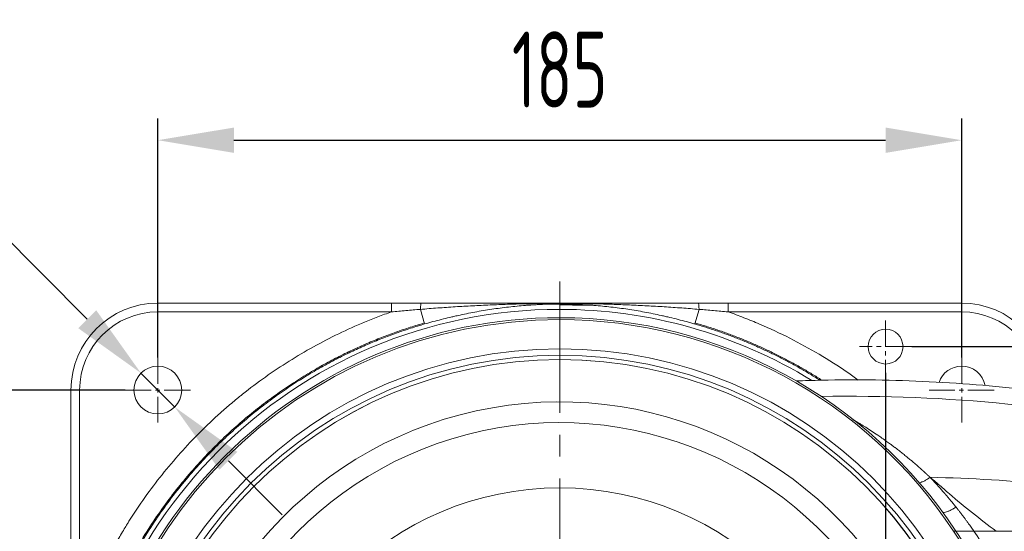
# Model space of a CAD drawing. Header units: millimetres. Extents: x 809 to 6054, y -5716 to -1261.
# Tile 49 of 94: x 4222 to 4448, y -5034 to -4916. Entities that reach past the tile are written whole.
import ezdxf

# ---------------------------------------------------------------- set-up
doc = ezdxf.new("R2010")
doc.units = ezdxf.units.MM
doc.header["$LTSCALE"] = 0.3175
doc.linetypes.add('CENTER2', pattern=[28.574999, 19.049999, -3.175, 3.175, -3.175])
for name, color, linetype, lineweight in [('1轮廓实线层', 7, 'Continuous', 18), ('3中心线层', 1, 'CENTER2', 13), ('7标注层', 4, 'Continuous', 13)]:
    doc.layers.add(name, color=color, linetype=linetype, lineweight=lineweight)
doc.styles.add('PC_TEXTSTYLE', font='ISOCP.SHX', dxfattribs={"width": 0.707, "bigfont": 'GBCBIG.SHX'})
doc.dimstyles.new('GB_DIAMETER', dxfattribs={"dimtxt": 3.5, "dimasz": 3.5, "dimexe": 1, "dimexo": 0, "dimgap": 1.5, "dimtad": 1, "dimjust": 4, "dimdsep": 46, "dimtxsty": 'PC_TEXTSTYLE', "dimcen": 0, "dimclrd": 256, "dimclrt": 3, "dimadec": 0, "dimazin": 2, "dimtp": 0.1, "dimtm": 0.1, "dimtfac": 0.71, "dimtdec": 3, "dimtmove": 0, "dimatfit": 2, "dimfxl": 1, "dimtfill": 1, "dimarcsym": 0})
doc.dimstyles.new('GB_LINEAR', dxfattribs={"dimtxt": 3.5, "dimasz": 3.5, "dimexe": 1, "dimexo": 0, "dimgap": 1.5, "dimtad": 1, "dimdsep": 46, "dimtxsty": 'PC_TEXTSTYLE', "dimcen": 0, "dimclrd": 256, "dimclrt": 3, "dimadec": 0, "dimazin": 2, "dimtp": 0.1, "dimtm": 0.1, "dimtfac": 0.71, "dimtdec": 3, "dimtmove": 0, "dimatfit": 3, "dimfxl": 1, "dimtfill": 1, "dimarcsym": 0})

# ---------------------------------------------------------------- blocks, each defined once
blk = doc.blocks.new('*D34')
at = {"layer": '7标注层', "color": 0, "lineweight": -2, "transparency": 16777216}
for p, q in [((4246.04, -5001.48), (4191.04, -5001.48)), ((4246.04, -5186.48), (4191.04, -5186.48))]:
    blk.add_line(p, q, dxfattribs=at)
at = {"layer": '7标注层', "lineweight": -2, "transparency": 16777216}
blk.add_line((4196.04, -5168.98), (4196.04, -5018.98), dxfattribs=at)
at = {"layer": '7标注层', "transparency": 16777216}
for points in [[(4198.96, -5018.98), (4193.12, -5018.98), (4196.04, -5001.48)], [(4193.12, -5168.98), (4198.96, -5168.98), (4196.04, -5186.48)]]:
    blk.add_solid(points, dxfattribs=at)
at = {"layer": 'Defpoints', "color": 0, "transparency": 16777216}
for p in [(4196.04, -5001.48), (4246.04, -5001.48), (4246.04, -5186.48)]:
    blk.add_point(p, dxfattribs=at)
at = {"layer": '7标注层', "color": 3, "transparency": 16777216, "insert": (4179.79, -5093.98), "char_height": 17.5, "attachment_point": 5, "rotation": 90, "style": 'PC_TEXTSTYLE', "bg_fill": 3, "box_fill_scale": 1.1, "bg_fill_color": 257, "bg_fill_transparency": 0}
blk.add_mtext('185', dxfattribs=at)
blk = doc.blocks.new('*D36')
at = {"layer": '7标注层', "color": 0, "lineweight": -2, "transparency": 16777216}
for p, q in [((4427.04, -4991.48), (4566.04, -4991.48)), ((4516.04, -5093.98), (4566.04, -5093.98))]:
    blk.add_line(p, q, dxfattribs=at)
at = {"layer": '7标注层', "lineweight": -2, "transparency": 16777216}
blk.add_line((4561.04, -5076.48), (4561.04, -5008.98), dxfattribs=at)
at = {"layer": '7标注层', "transparency": 16777216}
for points in [[(4563.96, -5008.98), (4558.12, -5008.98), (4561.04, -4991.48)], [(4558.12, -5076.48), (4563.96, -5076.48), (4561.04, -5093.98)]]:
    blk.add_solid(points, dxfattribs=at)
at = {"layer": 'Defpoints', "color": 0, "transparency": 16777216}
for p in [(4427.04, -4991.48), (4561.04, -4991.48), (4516.04, -5093.98)]:
    blk.add_point(p, dxfattribs=at)
at = {"layer": '7标注层', "color": 3, "transparency": 16777216, "insert": (4544.79, -5042.73), "char_height": 17.5, "attachment_point": 5, "rotation": 90, "style": 'PC_TEXTSTYLE', "bg_fill": 3, "box_fill_scale": 1.1, "bg_fill_color": 257, "bg_fill_transparency": 0}
blk.add_mtext('102.5', dxfattribs=at)
blk = doc.blocks.new('*D38')
at = {"layer": '7标注层', "color": 0, "lineweight": -2, "transparency": 16777216}
for p, q in [((4421.04, -4997.48), (4421.04, -5257.48)), ((4346.04, -5211.48), (4346.04, -5257.48))]:
    blk.add_line(p, q, dxfattribs=at)
at = {"layer": '7标注层', "lineweight": -2, "transparency": 16777216}
blk.add_line((4363.54, -5252.48), (4403.54, -5252.48), dxfattribs=at)
at = {"layer": '7标注层', "transparency": 16777216}
for points in [[(4363.54, -5249.57), (4363.54, -5255.4), (4346.04, -5252.48)], [(4403.54, -5255.4), (4403.54, -5249.57), (4421.04, -5252.48)]]:
    blk.add_solid(points, dxfattribs=at)
at = {"layer": 'Defpoints', "color": 0, "transparency": 16777216}
for p in [(4421.04, -4997.48), (4346.04, -5211.48), (4421.04, -5252.48)]:
    blk.add_point(p, dxfattribs=at)
at = {"layer": '7标注层', "color": 3, "transparency": 16777216, "insert": (4383.54, -5236.23), "char_height": 17.5, "attachment_point": 5, "style": 'PC_TEXTSTYLE', "bg_fill": 3, "box_fill_scale": 1.1, "bg_fill_color": 257, "bg_fill_transparency": 0}
blk.add_mtext('75', dxfattribs=at)
blk = doc.blocks.new('*D39')
at = {"layer": '7标注层', "color": 0, "lineweight": -2, "transparency": 16777216}
for p, q in [((4253.54, -4993.98), (4253.54, -4938.98)), ((4438.54, -4993.98), (4438.54, -4938.98))]:
    blk.add_line(p, q, dxfattribs=at)
at = {"layer": '7标注层', "lineweight": -2, "transparency": 16777216}
blk.add_line((4271.04, -4943.98), (4421.04, -4943.98), dxfattribs=at)
at = {"layer": '7标注层', "transparency": 16777216}
for points in [[(4271.04, -4941.07), (4271.04, -4946.9), (4253.54, -4943.98)], [(4421.04, -4946.9), (4421.04, -4941.07), (4438.54, -4943.98)]]:
    blk.add_solid(points, dxfattribs=at)
at = {"layer": 'Defpoints', "color": 0, "transparency": 16777216}
for p in [(4438.54, -4943.98), (4253.54, -4993.98), (4438.54, -4993.98)]:
    blk.add_point(p, dxfattribs=at)
at = {"layer": '7标注层', "color": 3, "transparency": 16777216, "insert": (4346.04, -4927.73), "char_height": 17.5, "attachment_point": 5, "style": 'PC_TEXTSTYLE', "bg_fill": 3, "box_fill_scale": 1.1, "bg_fill_color": 257, "bg_fill_transparency": 0}
blk.add_mtext('185', dxfattribs=at)
blk = doc.blocks.new('*D40')
at = {"layer": '7标注层', "lineweight": -2, "transparency": 16777216}
for p, q in [((4135.24, -4956.8), (4209, -4956.8)), ((4209, -4956.8), (4237.3, -4985.19)), ((4257.42, -5005.38), (4249.66, -4997.59)), ((4269.78, -5017.77), (4282.13, -5030.17))]:
    blk.add_line(p, q, dxfattribs=at)
at = {"layer": '7标注层', "transparency": 16777216}
for points in [[(4235.24, -4987.25), (4239.37, -4983.13), (4249.66, -4997.59)], [(4271.84, -5015.71), (4267.71, -5019.83), (4257.42, -5005.38)]]:
    blk.add_solid(points, dxfattribs=at)
at = {"layer": 'Defpoints', "color": 0, "transparency": 16777216}
for p in [(4249.66, -4997.59), (4257.42, -5005.38)]:
    blk.add_point(p, dxfattribs=at)
at = {"layer": '7标注层', "color": 3, "transparency": 16777216, "insert": (4168.37, -4939.53), "char_height": 17.5, "attachment_point": 5, "style": 'PC_TEXTSTYLE', "bg_fill": 3, "box_fill_scale": 1.1, "bg_fill_color": 257, "bg_fill_transparency": 0}
blk.add_mtext('4-%%c11(通孔)', dxfattribs=at)

msp = doc.modelspace()

# ---------------------------------------------------------------- linework, layer by layer
at = {"layer": '1轮廓实线层'}
for p, q in [((4253.53912, -4981.48231), (4307.2981, -4981.48231)), ((4253.53912, -4981.48231), (4307.2981, -4981.48231)), ((4253.53912, -4983.48231), (4253.53912, -4981.48231)), ((4307.2981, -4983.48231), (4307.2981, -4981.48231)), ((4313.97284, -4982.91088), (4314.94423, -4986.27559)), ((4346.03912, -4981.54013), (4346.03912, -4981.48231)), ((4346.03912, -4981.54013), (4346.03912, -4981.6792)), ((4346.03912, -4981.6792), (4346.03912, -4982.90744)), ((4346.03912, -4982.90744), (4346.03912, -4984.82493)), ((4378.10539, -4982.91088), (4377.134, -4986.27559)), ((4384.78013, -4981.48231), (4438.53912, -4981.48231)), ((4384.78013, -4981.48231), (4438.53912, -4981.48231)), ((4384.78013, -4983.48231), (4384.78013, -4981.48231)), ((4438.53912, -4983.48231), (4438.53912, -4981.48231)), ((4307.2981, -4983.48231), (4253.53912, -4983.48231)), ((4346.03912, -4984.82479), (4346.03912, -4985.26958)), ((4438.53912, -4983.48231), (4384.78013, -4983.48231)), ((4233.53912, -5055.24129), (4233.53912, -5001.48231)), ((4233.53912, -5055.24129), (4233.53912, -5001.48231)), ((4235.53912, -5001.48231), (4233.53912, -5001.48231)), ((4235.53912, -5001.48231), (4235.53912, -5055.24129))]:
    msp.add_line(p, q, dxfattribs=at)
for centre, radius in [((4421.03912, -4991.48231), 4), ((4346.03912, -5093.98231), 102), ((4346.03912, -5093.98231), 100.5), ((4346.03912, -5093.98231), 99.5), ((4253.53912, -5001.48231), 5.5), ((4346.03912, -5093.98231), 70)]:
    msp.add_circle(centre, radius, dxfattribs=at)
for centre, radius, start, end in [((4253.53912, -5001.48231), 20, 90, 180), ((4253.53912, -5001.48231), 20, 90, 180), ((4346.03912, -5093.98231), 111.07487, 90, 270), ((4346.03912, -5093.98231), 111.07487, 58.5171967, 90), ((4438.53912, -5001.48231), 20, 0, 90), ((4438.53912, -5001.48231), 20, 0, 90), ((4253.53912, -5001.48231), 18, 90, 180), ((4346.03912, -5093.98231), 109.15752, 90, 270), ((4346.03912, -5093.98231), 108.71272, 90, 270), ((4346.03912, -5093.98231), 109.15752, 33.344684, 90), ((4346.03912, -5093.98231), 108.71272, 33.4983734, 90), ((4438.53912, -5001.48231), 18, 0, 90), ((4346.03912, -5093.98231), 99.5, 270.0056248, 270), ((4438.53912, -5001.48231), 5.5, 90, 161.1112504), ((4438.53912, -5001.48231), 5.5, 11.1262549, 90), ((4346.03912, -5093.98231), 89.79329, 29.566712, 330.4306886), ((4346.03912, -5093.98231), 85, 29.0853101, 330.9146899), ((4346.03912, -5093.98231), 108.71272, 12.7042435, 33.4983734), ((4346.03912, -5093.98231), 109.15752, 23.4573802, 33.344684)]:
    msp.add_arc(centre, radius, start, end, dxfattribs=at)
for centre, start_param, end_param in [((4314.13781, -4983.48231), 3.141592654, 4.422637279), ((4377.94042, -4983.48231), 1.860548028, 3.141592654)]:
    msp.add_ellipse(centre, major_axis=(0, -2), ratio=0.086073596, start_param=start_param, end_param=end_param, dxfattribs=at)
for points, knots in [([(4307.2981, -4981.48231), (4307.8693, -4981.48231), (4308.44014, -4981.48231), (4309.5812, -4981.48231), (4310.15142, -4981.48231), (4311.86122, -4981.48231), (4312.99996, -4981.48231), (4314.13781, -4981.48231)], [0, 0, 0, 0, 0.25, 0.25, 0.5, 0.5, 1, 1, 1, 1]), ([(4313.97284, -4982.91088), (4312.86105, -4982.99857), (4311.74895, -4983.09017), (4310.08006, -4983.23315), (4309.52362, -4983.28174), (4308.41086, -4983.3807), (4307.85448, -4983.43107), (4307.2981, -4983.48231)], [0, 0, 0, 0, 0.5, 0.5, 0.75, 0.75, 1, 1, 1, 1]), ([(4346.03912, -4981.54013), (4345.37, -4981.54013), (4344.70093, -4981.54211), (4343.36287, -4981.54996), (4342.69388, -4981.55581), (4341.35595, -4981.57122), (4340.68707, -4981.58076), (4339.34944, -4981.60342), (4338.6807, -4981.61653), (4337.34333, -4981.64624), (4336.6747, -4981.66283), (4335.33754, -4981.69947), (4334.669, -4981.71951), (4332.66354, -4981.78478), (4331.32674, -4981.83514), (4328.6534, -4981.94952), (4327.31685, -4982.01355), (4324.64401, -4982.15535), (4323.30825, -4982.23309), (4321.30569, -4982.36011), (4320.63836, -4982.40419), (4319.30409, -4982.49585), (4318.63715, -4982.54343), (4317.3037, -4982.64217), (4316.63718, -4982.69333), (4315.30464, -4982.79931), (4314.6386, -4982.85414), (4313.97284, -4982.91088)], [0, 0, 0, 0, 0.0625, 0.0625, 0.125, 0.125, 0.1875, 0.1875, 0.25, 0.25, 0.3125, 0.3125, 0.375, 0.375, 0.5, 0.5, 0.625, 0.625, 0.75, 0.75, 0.8125, 0.8125, 0.875, 0.875, 0.9375, 0.9375, 1, 1, 1, 1]), ([(4314.13781, -4981.48231), (4314.80088, -4981.48231), (4315.4642, -4981.48231), (4316.79118, -4981.48231), (4317.45486, -4981.48231), (4318.78249, -4981.48231), (4319.44644, -4981.48231), (4320.77458, -4981.48231), (4321.43876, -4981.48231), (4323.43158, -4981.48231), (4324.76049, -4981.48231), (4327.41882, -4981.48231), (4328.74828, -4981.48231), (4331.40732, -4981.48231), (4332.73695, -4981.48231), (4334.73154, -4981.48231), (4335.39642, -4981.48231), (4336.72625, -4981.48231), (4337.3912, -4981.48231), (4338.72116, -4981.48231), (4339.38617, -4981.48231), (4340.71631, -4981.48231), (4341.38143, -4981.48231), (4342.71183, -4981.48231), (4343.37712, -4981.48231), (4344.70792, -4981.48231), (4345.37345, -4981.48231), (4346.03912, -4981.48231)], [0, 0, 0, 0, 0.0625, 0.0625, 0.125, 0.125, 0.1875, 0.1875, 0.25, 0.25, 0.375, 0.375, 0.5, 0.5, 0.625, 0.625, 0.6875, 0.6875, 0.75, 0.75, 0.8125, 0.8125, 0.875, 0.875, 0.9375, 0.9375, 1, 1, 1, 1]), ([(4346.03912, -4981.6792), (4346.03654, -4981.6792), (4346.03389, -4981.6792), (4346.02866, -4981.6792), (4346.02081, -4981.6792), (4346.00251, -4981.67921), (4345.9659, -4981.67922), (4345.89272, -4981.6793), (4345.74643, -4981.67959), (4345.45418, -4981.68076), (4345.20424, -4981.68275), (4344.70508, -4981.68805), (4344.37326, -4981.69332), (4343.38032, -4981.71421), (4342.7217, -4981.73486), (4341.73716, -4981.7753), (4341.08194, -4981.80541), (4340.42855, -4981.84166), (4339.7759, -4981.88093), (4339.44996, -4981.90206), (4338.79867, -4981.9473), (4338.47333, -4981.97139), (4337.49809, -4982.04807), (4336.84894, -4982.10504), (4335.5521, -4982.23047), (4334.90441, -4982.29894), (4333.61012, -4982.44725), (4332.96352, -4982.52709), (4331.67113, -4982.69809), (4331.02535, -4982.78924), (4329.08889, -4983.07959), (4327.7991, -4983.29568), (4325.2203, -4983.77276), (4323.93131, -4984.03376), (4322.31954, -4984.38819), (4321.99706, -4984.46051), (4321.35266, -4984.60781), (4321.03072, -4984.68281), (4320.06567, -4984.91179), (4319.42331, -4985.06978), (4318.14051, -4985.39632), (4317.50005, -4985.56487), (4316.22088, -4985.91242), (4315.58217, -4986.09142), (4314.94423, -4986.27559)], [0, 0, 0, 0, 0.000244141, 0.000244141, 0.000488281, 0.000976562, 0.001953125, 0.00390625, 0.0078125, 0.015625, 0.03125, 0.03125, 0.0625, 0.0625, 0.125, 0.125, 0.15625, 0.1875, 0.1875, 0.21875, 0.21875, 0.25, 0.25, 0.3125, 0.3125, 0.375, 0.375, 0.4375, 0.4375, 0.5, 0.5, 0.625, 0.625, 0.75, 0.75, 0.78125, 0.78125, 0.8125, 0.8125, 0.875, 0.875, 0.9375, 0.9375, 1, 1, 1, 1]), ([(4346.03912, -4981.48231), (4346.70458, -4981.48231), (4347.37, -4981.48231), (4348.70075, -4981.48231), (4349.36611, -4981.48231), (4350.69664, -4981.48231), (4351.36181, -4981.48231), (4352.69204, -4981.48231), (4353.35709, -4981.48231), (4354.68712, -4981.48231), (4355.3521, -4981.48231), (4356.68198, -4981.48231), (4357.34689, -4981.48231), (4359.34154, -4981.48231), (4360.67119, -4981.48231), (4363.33027, -4981.48231), (4364.65967, -4981.48231), (4367.3179, -4981.48231), (4368.64677, -4981.48231), (4370.63954, -4981.48231), (4371.3037, -4981.48231), (4372.63181, -4981.48231), (4373.29576, -4981.48231), (4374.62337, -4981.48231), (4375.28704, -4981.48231), (4376.61402, -4981.48231), (4377.27734, -4981.48231), (4377.94042, -4981.48231)], [0, 0, 0, 0, 0.0625, 0.0625, 0.125, 0.125, 0.1875, 0.1875, 0.25, 0.25, 0.3125, 0.3125, 0.375, 0.375, 0.5, 0.5, 0.625, 0.625, 0.75, 0.75, 0.8125, 0.8125, 0.875, 0.875, 0.9375, 0.9375, 1, 1, 1, 1]), ([(4378.10539, -4982.91088), (4377.43973, -4982.85415), (4376.77364, -4982.79932), (4375.44075, -4982.69331), (4374.77393, -4982.64213), (4373.43967, -4982.54333), (4372.77245, -4982.49573), (4371.43781, -4982.40405), (4370.77039, -4982.35997), (4368.76786, -4982.23296), (4367.43247, -4982.15525), (4364.76094, -4982.01353), (4363.42481, -4981.94952), (4360.75182, -4981.83515), (4359.41495, -4981.78479), (4357.40913, -4981.71951), (4356.7405, -4981.69946), (4355.4032, -4981.66282), (4354.73454, -4981.64623), (4353.39714, -4981.61652), (4352.72841, -4981.60341), (4351.39087, -4981.58076), (4350.72206, -4981.57121), (4349.38432, -4981.55581), (4348.7154, -4981.54996), (4347.37738, -4981.54211), (4346.7083, -4981.54013), (4346.03912, -4981.54013)], [0, 0, 0, 0, 0.0625, 0.0625, 0.125, 0.125, 0.1875, 0.1875, 0.25, 0.25, 0.375, 0.375, 0.5, 0.5, 0.625, 0.625, 0.6875, 0.6875, 0.75, 0.75, 0.8125, 0.8125, 0.875, 0.875, 0.9375, 0.9375, 1, 1, 1, 1]), ([(4377.134, -4986.27559), (4376.81505, -4986.18351), (4376.4958, -4986.09269), (4375.85699, -4985.91369), (4375.53739, -4985.82548), (4374.57793, -4985.5648), (4373.93743, -4985.39624), (4372.65456, -4985.06969), (4372.01219, -4984.9117), (4371.04713, -4984.68272), (4370.72519, -4984.60773), (4370.0808, -4984.46042), (4369.75832, -4984.38811), (4368.14658, -4984.03369), (4366.85761, -4983.7727), (4364.27885, -4983.29563), (4362.98908, -4983.07955), (4361.05265, -4982.78921), (4360.40688, -4982.69806), (4359.11451, -4982.52707), (4358.46792, -4982.44722), (4357.17365, -4982.29892), (4356.52597, -4982.23046), (4355.22915, -4982.10503), (4354.58001, -4982.04806), (4353.60478, -4981.97139), (4353.27945, -4981.94729), (4352.62817, -4981.90206), (4352.30223, -4981.88092), (4351.6496, -4981.84166), (4350.99622, -4981.80541), (4350.34101, -4981.7753), (4349.35648, -4981.73486), (4348.69787, -4981.7142), (4347.70495, -4981.69332), (4347.37313, -4981.68805), (4346.87398, -4981.68275), (4346.70735, -4981.68142), (4346.45704, -4981.68009), (4346.3318, -4981.67959), (4346.18551, -4981.6793), (4346.11233, -4981.67922), (4346.07572, -4981.67921), (4346.06004, -4981.6792), (4346.04958, -4981.6792), (4346.0443, -4981.6792), (4346.03912, -4981.6792)], [0, 0, 0, 0, 0.03125, 0.03125, 0.0625, 0.0625, 0.125, 0.125, 0.1875, 0.1875, 0.21875, 0.21875, 0.25, 0.25, 0.375, 0.375, 0.5, 0.5, 0.5625, 0.5625, 0.625, 0.625, 0.6875, 0.6875, 0.75, 0.75, 0.78125, 0.78125, 0.8125, 0.8125, 0.84375, 0.875, 0.875, 0.9375, 0.9375, 0.96875, 0.96875, 0.984375, 0.984375, 0.9921875, 0.99609375, 0.998046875, 0.999023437, 0.999511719, 0.999511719, 1, 1, 1, 1]), ([(4377.94042, -4981.48231), (4379.07827, -4981.48231), (4380.21701, -4981.48231), (4381.92682, -4981.48231), (4382.49703, -4981.48231), (4383.63809, -4981.48231), (4384.20894, -4981.48231), (4384.78013, -4981.48231)], [0, 0, 0, 0, 0.5, 0.5, 0.75, 0.75, 1, 1, 1, 1]), ([(4384.78013, -4983.48231), (4384.22374, -4983.43107), (4383.66738, -4983.3807), (4382.55473, -4983.28175), (4381.99843, -4983.23317), (4380.88584, -4983.13785), (4380.32955, -4983.09111), (4379.2173, -4982.99955), (4378.6613, -4982.95473), (4378.10539, -4982.91088)], [0, 0, 0, 0, 0.25, 0.25, 0.5, 0.5, 0.75, 0.75, 1, 1, 1, 1]), ([(4235.53912, -5055.24129), (4236.26035, -5053.18413), (4237.81549, -5049.11614), (4239.59505, -5045.14039), (4241.4874, -5041.211), (4242.48997, -5039.26949), (4244.07966, -5036.39251), (4244.62387, -5035.4394), (4245.46189, -5034.01865), (4245.88633, -5033.31051), (4246.39107, -5032.48828), (4246.60944, -5032.13674), (4246.75548, -5031.90257), (4246.82872, -5031.78558), (4248.07679, -5029.79998), (4249.29867, -5027.97322), (4251.8347, -5024.40185), (4253.14885, -5022.65723), (4255.86815, -5019.24901), (4258.67847, -5015.9218), (4261.67001, -5012.75592), (4264.75262, -5009.67112), (4266.33946, -5008.16924), (4268.78901, -5005.97812), (4269.61708, -5005.25803), (4270.87671, -5004.1935), (4271.5109, -5003.66513), (4272.25851, -5003.05557), (4272.58058, -5002.79581), (4272.79565, -5002.62296), (4272.9034, -5002.53668), (4274.73703, -5001.07374), (4276.49346, -4999.75218), (4280.06624, -4997.21716), (4281.88257, -4996.0037), (4285.57432, -4993.68336), (4289.32514, -4991.46962), (4293.19358, -4989.4681), (4297.1211, -4987.5732), (4299.1144, -4986.67906), (4302.1493, -4985.41896), (4303.16844, -4985.01245), (4304.7085, -4984.4232), (4305.22375, -4984.2302), (4306.25806, -4983.85108), (4306.77715, -4983.66495), (4307.2981, -4983.48231)], [0, 0, 0, 0, 0.0625, 0.125, 0.125, 0.1875, 0.1875, 0.21875, 0.21875, 0.234375, 0.2421875, 0.24609375, 0.24609375, 0.25, 0.25, 0.3125, 0.3125, 0.375, 0.375, 0.4375, 0.5, 0.5, 0.5625, 0.5625, 0.59375, 0.59375, 0.609375, 0.6171875, 0.62109375, 0.62109375, 0.625, 0.625, 0.6875, 0.6875, 0.75, 0.75, 0.8125, 0.875, 0.875, 0.9375, 0.9375, 0.96875, 0.96875, 0.984375, 0.984375, 1, 1, 1, 1]), ([(4384.78013, -4983.48231), (4385.39323, -4983.69726), (4386.00373, -4983.91703), (4387.2194, -4984.36606), (4387.82459, -4984.59534), (4389.63232, -4985.29735), (4390.827, -4985.78425), (4394.38, -4987.30097), (4396.7073, -4988.38674), (4401.28033, -4990.70551), (4403.52605, -4991.93851), (4407.93596, -4994.5516), (4410.10016, -4995.9317), (4413.07306, -4997.96862), (4413.91642, -4998.56292), (4414.75309, -4999.16928)], [0, 0, 0, 0, 0.056813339, 0.056813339, 0.113626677, 0.113626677, 0.227253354, 0.227253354, 0.454506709, 0.454506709, 0.681760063, 0.681760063, 0.909013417, 0.909013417, 1, 1, 1, 1]), ([(4491.03921, -5007.97518), (4487.26632, -5007.08534), (4479.50606, -5005.40046), (4467.67272, -5003.28712), (4455.56311, -5001.57673), (4443.36391, -5000.30766), (4431.07581, -4999.47826), (4418.69916, -4999.09066), (4408.47916, -4999.12935), (4402.39092, -4999.31556), (4400.45296, -4999.39129)], [0, 0, 0, 0, 0.127397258, 0.261116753, 0.395024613, 0.529307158, 0.664149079, 0.799732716, 0.936237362, 1, 1, 1, 1]), ([(4413.51702, -5008.283), (4413.5514, -5008.30286), (4413.85364, -5008.47783), (4414.43836, -5008.82088), (4415.38169, -5009.38782), (4416.49809, -5010.07771), (4417.82395, -5010.92652), (4418.90639, -5011.64708), (4419.70641, -5012.1935), (4420.1883, -5012.52676), (4420.71373, -5012.89518), (4421.37056, -5013.3625), (4422.06181, -5013.86428), (4422.69043, -5014.33012), (4423.0717, -5014.61645), (4423.40052, -5014.86497), (4423.75382, -5015.13483), (4424.20924, -5015.48697), (4424.6494, -5015.83164), (4425.07436, -5016.16838), (4425.48412, -5016.49683), (4425.8787, -5016.81662), (4426.25809, -5017.1274), (4426.62233, -5017.42887), (4426.9714, -5017.72071), (4427.23007, -5017.93911), (4427.40343, -5018.08641), (4427.4965, -5018.16569), (4427.58923, -5018.2449), (4427.68162, -5018.32402), (4427.77367, -5018.40307), (4427.86539, -5018.48203), (4427.95678, -5018.56091), (4428.04782, -5018.6397), (4428.13853, -5018.7184), (4428.2289, -5018.79702), (4428.31894, -5018.87554), (4428.40864, -5018.95397), (4428.498, -5019.0323), (4428.58703, -5019.11054), (4428.67572, -5019.18868), (4428.76407, -5019.26672), (4428.85209, -5019.34466), (4428.93977, -5019.42249), (4429.02712, -5019.50022), (4429.11413, -5019.57784), (4429.2008, -5019.65536), (4429.28714, -5019.73276), (4429.37314, -5019.81006), (4429.45881, -5019.88724), (4429.54414, -5019.96431), (4429.62913, -5020.04126), (4429.71379, -5020.11809), (4429.79812, -5020.19481), (4429.8821, -5020.2714), (4429.96576, -5020.34788), (4430.04907, -5020.42423), (4430.13205, -5020.50045), (4430.2147, -5020.57655), (4430.29701, -5020.65252), (4430.37899, -5020.72837), (4430.46063, -5020.80408), (4430.54193, -5020.87966), (4430.6229, -5020.95511), (4430.70354, -5021.03042), (4430.78384, -5021.1056), (4430.8638, -5021.18064), (4430.94343, -5021.25554), (4431.02273, -5021.3303), (4431.10169, -5021.40493), (4431.18032, -5021.4794), (4431.2326, -5021.52906), (4431.25869, -5021.55385)], [0, 0, 0, 0, 0.006010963, 0.052820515, 0.101646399, 0.168630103, 0.243516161, 0.326269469, 0.350769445, 0.377669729, 0.406966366, 0.438655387, 0.487407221, 0.522369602, 0.5435716, 0.551029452, 0.577227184, 0.602593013, 0.627128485, 0.650835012, 0.673713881, 0.695766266, 0.716993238, 0.737395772, 0.756974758, 0.775731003, 0.780982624, 0.786217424, 0.791435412, 0.796636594, 0.801820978, 0.806988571, 0.812139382, 0.817273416, 0.822390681, 0.827491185, 0.832574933, 0.837641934, 0.842692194, 0.847725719, 0.852742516, 0.857742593, 0.862725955, 0.867692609, 0.872642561, 0.877575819, 0.882492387, 0.887392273, 0.892275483, 0.897142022, 0.901991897, 0.906825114, 0.911641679, 0.916441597, 0.921224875, 0.925991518, 0.930741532, 0.935474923, 0.940191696, 0.944891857, 0.949575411, 0.954242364, 0.958892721, 0.963526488, 0.96814367, 0.972744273, 0.9773283, 0.981895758, 0.986446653, 0.990980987, 0.995498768, 1, 1, 1, 1]), ([(4428.71695, -5022.84743), (4428.71937, -5022.84699), (4428.88514, -5022.81676), (4429.24792, -5022.71354), (4429.86776, -5022.43855), (4430.54543, -5022.05193), (4431.01983, -5021.72886), (4431.25851, -5021.55384)], [0, 0, 0, 0, 0.003693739, 0.252770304, 0.501846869, 0.750923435, 1, 1, 1, 1]), ([(4431.25869, -5021.55385), (4431.27238, -5021.56851), (4431.30135, -5021.59955), (4431.34773, -5021.64839), (4431.39917, -5021.70248), (4431.46667, -5021.77374), (4431.55025, -5021.86238), (4431.67693, -5021.9967), (4431.83953, -5022.16954), (4432.0903, -5022.43738), (4432.41452, -5022.78674), (4432.76037, -5023.16378), (4433.08037, -5023.5161), (4433.36648, -5023.83378), (4433.66929, -5024.17304), (4433.98878, -5024.5344), (4434.23008, -5024.81005), (4434.38864, -5024.99224), (4434.45932, -5025.0736), (4434.53081, -5025.15605), (4434.60311, -5025.2396), (4434.67622, -5025.32424), (4434.75014, -5025.41), (4434.82486, -5025.49687), (4434.90039, -5025.58487), (4434.97673, -5025.674), (4435.05388, -5025.76427), (4435.13183, -5025.85569), (4435.2106, -5025.94827), (4435.29016, -5026.04202), (4435.37054, -5026.13693), (4435.45172, -5026.23303), (4435.53371, -5026.33032), (4435.6165, -5026.4288), (4435.70011, -5026.52849), (4435.78452, -5026.62939), (4435.86973, -5026.73151), (4435.95575, -5026.83486), (4436.04258, -5026.93945), (4436.13021, -5027.04528), (4436.21865, -5027.15236), (4436.30789, -5027.26071), (4436.39794, -5027.37032), (4436.4888, -5027.4812), (4436.58046, -5027.59338), (4436.67292, -5027.70684), (4436.76619, -5027.8216), (4436.86027, -5027.93768), (4436.95515, -5028.05506), (4437.05083, -5028.17377), (4437.14733, -5028.29381), (4437.21185, -5028.37435), (4437.24427, -5028.41482)], [0, 0, 0, 0, 0.006640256, 0.014053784, 0.022268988, 0.031315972, 0.04650482, 0.062548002, 0.092341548, 0.124917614, 0.183749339, 0.249732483, 0.293786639, 0.340774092, 0.390735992, 0.443713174, 0.4997461, 0.511431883, 0.523264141, 0.535243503, 0.547370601, 0.559646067, 0.572070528, 0.584644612, 0.597368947, 0.610244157, 0.62327087, 0.636449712, 0.649781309, 0.663266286, 0.676905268, 0.690698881, 0.704647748, 0.718752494, 0.733013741, 0.747432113, 0.762008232, 0.776742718, 0.791636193, 0.806689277, 0.821902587, 0.837276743, 0.852812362, 0.868510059, 0.884370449, 0.900394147, 0.916581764, 0.932933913, 0.949451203, 0.966134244, 0.982983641, 1, 1, 1, 1]), ([(4446.48738, -5033.98184), (4442.83628, -5031.13548), (4439.14535, -5028.35893), (4435.28449, -5024.99681), (4434.86396, -5024.61961), (4434.01428, -5023.87376), (4433.58626, -5023.50407), (4432.72421, -5022.77098), (4432.28958, -5022.40818), (4431.74625, -5021.95516), (4431.63759, -5021.86456), (4431.4746, -5021.72872), (4431.42029, -5021.68342), (4431.33864, -5021.61565), (4431.31157, -5021.59291), (4431.27687, -5021.56536), (4431.2702, -5021.55946), (4431.2613, -5021.55449), (4431.26021, -5021.55438), (4431.25947, -5021.55467)], [0, 0, 0, 0, 0.699548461, 0.699548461, 0.786506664, 0.786506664, 0.873464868, 0.873464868, 0.960423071, 0.960423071, 0.982162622, 0.982162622, 0.993032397, 0.993032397, 0.998467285, 0.998467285, 0.999826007, 0.999826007, 1, 1, 1, 1]), ([(4437.24427, -5028.41482), (4436.98359, -5028.58258), (4436.46652, -5028.89205), (4435.73305, -5029.26064), (4435.0694, -5029.51969), (4434.52194, -5029.65417), (4434.23316, -5029.6681), (4434.11463, -5029.65823)], [0, 0, 0, 0, 0.204602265, 0.40920453, 0.613806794, 0.818409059, 1, 1, 1, 1]), ([(4441.37113, -5033.98233), (4441.34106, -5033.93852), (4441.28146, -5033.8517), (4441.19264, -5033.7229), (4441.10529, -5033.59665), (4441.0194, -5033.47293), (4440.93497, -5033.35173), (4440.852, -5033.23302), (4440.77049, -5033.11678), (4440.69044, -5033.00298), (4440.61185, -5032.8916), (4440.53473, -5032.78262), (4440.34353, -5032.51323), (4440.04373, -5032.0948), (4439.63943, -5031.53937), (4439.25421, -5031.01805), (4438.93792, -5030.59598), (4438.68608, -5030.26332), (4438.49373, -5030.01105), (4438.3049, -5029.7651), (4438.11957, -5029.52538), (4437.93777, -5029.29178), (4437.75948, -5029.06418), (4437.5847, -5028.8425), (4437.41348, -5028.62659), (4437.30021, -5028.48484), (4437.24427, -5028.41482)], [0, 0, 0, 0, 0.022937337, 0.045451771, 0.067546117, 0.089223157, 0.110485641, 0.131336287, 0.151777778, 0.171812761, 0.191443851, 0.210673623, 0.229504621, 0.334200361, 0.43319764, 0.526650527, 0.614709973, 0.661552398, 0.707359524, 0.75214308, 0.795914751, 0.838686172, 0.880468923, 0.921274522, 0.961114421, 1, 1, 1, 1]), ([(4436.69482, -5033.98231), (4436.83877, -5033.98231), (4436.95363, -5033.98231), (4437.08224, -5033.98231), (4437.11782, -5033.98231), (4437.17432, -5033.98231), (4437.2145, -5033.98231), (4437.22765, -5033.98231), (4437.22774, -5033.98231)], [0, 0, 0, 0, 0.406425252, 0.406425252, 0.609637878, 0.609637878, 0.812850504, 1, 1, 1, 1]), ([(4437.23373, -5033.98231), (4437.28124, -5033.98231), (4437.3359, -5033.98231), (4437.46154, -5033.98231), (4437.53297, -5033.98231), (4437.63203, -5033.98231), (4437.65234, -5033.98231), (4437.69393, -5033.98231), (4437.71518, -5033.98231), (4437.78, -5033.98231), (4437.82477, -5033.98231), (4437.9636, -5033.98231), (4438.06216, -5033.98231), (4438.27076, -5033.98231), (4438.38082, -5033.98231), (4438.52548, -5033.98231), (4438.55476, -5033.98231), (4438.61405, -5033.98231), (4438.64398, -5033.98231), (4438.73439, -5033.98231), (4438.79558, -5033.98231), (4438.98182, -5033.98231), (4439.1095, -5033.98231), (4439.37152, -5033.98231), (4439.50585, -5033.98231), (4439.67775, -5033.98231), (4439.71232, -5033.98231), (4439.78187, -5033.98231), (4439.81688, -5033.98231), (4439.92211, -5033.98231), (4440.13362, -5033.98231), (4440.34818, -5033.98231), (4440.6368, -5033.98231), (4440.78237, -5033.98231), (4441.07593, -5033.98231), (4441.22391, -5033.98231), (4441.37307, -5033.98231)], [0, 0, 0, 0, 0.080940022, 0.080940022, 0.164490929, 0.164490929, 0.185378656, 0.185378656, 0.206266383, 0.206266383, 0.248041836, 0.248041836, 0.331592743, 0.331592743, 0.41514365, 0.41514365, 0.436031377, 0.436031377, 0.456919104, 0.456919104, 0.498694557, 0.498694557, 0.582245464, 0.582245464, 0.665796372, 0.665796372, 0.686684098, 0.686684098, 0.707571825, 0.707571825, 0.749347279, 0.832898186, 0.832898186, 0.916449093, 0.916449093, 1, 1, 1, 1]), ([(4448.66496, -5046.54362), (4448.07015, -5045.31881), (4447.45135, -5044.10811), (4445.15193, -5039.83013), (4443.33745, -5036.84724), (4441.37308, -5033.98232)], [0, 0, 0, 0, 0.279408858, 0.279408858, 1, 1, 1, 1]), ([(4491.0391, -5033.98231), (4486.96599, -5033.98231), (4482.87499, -5033.98231), (4474.65721, -5033.98231), (4470.53045, -5033.98231), (4465.34968, -5033.98231), (4463.79377, -5033.98231), (4462.23536, -5033.98231), (4461.19586, -5033.98231), (4460.6759, -5033.98231), (4458.07557, -5033.98231), (4455.99306, -5033.98231), (4449.73881, -5033.98231), (4445.56038, -5033.98231), (4441.37313, -5033.98231)], [0, 0, 0, 0, 0.25, 0.25, 0.5, 0.5, 0.5625, 0.59375, 0.59375, 0.625, 0.625, 0.75, 0.75, 1, 1, 1, 1])]:
    msp.add_open_spline(points, degree=3, knots=knots, dxfattribs=at)
for points in [[(4346.03912, -4981.87687), (4348.64674, -4981.91278), (4351.25315, -4981.95161), (4353.86276, -4981.99167)], [(4491.03922, -5011.40406), (4463.47223, -5005.26792), (4435.18644, -5002.45276), (4406.18182, -5002.95858)], [(4487.03912, -5027.22801), (4468.76016, -5023.83679), (4450.16675, -5021.9454), (4431.25869, -5021.55385)]]:
    msp.add_open_spline(points, degree=3, dxfattribs=at)
msp.add_rational_spline([(4346.03913, -4984.82478), (4346.03913, -4984.85123), (4346.03913, -4984.87768), (4346.03913, -4984.90413), (4346.03913, -4984.97656), (4346.03913, -4985.09846), (4346.03913, -4985.26958)], [1, 1, 1, 1, 1.00028267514, 1.00094726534, 1.00199377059], degree=3, knots=[0, 0, 0, 0, 0.139010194, 0.139010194, 0.139010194, 1, 1, 1, 1], dxfattribs=at)
for points, weights in [([(4314.87522, -4986.03655), (4279.98307, -4996.1099), (4249.86711, -5022.03641), (4238.09336, -5062.81841)], [0.782385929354, 0.629372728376, 0.538476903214, 0.509698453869]), ([(4314.94423, -4986.27559), (4280.12935, -4996.32664), (4250.08008, -5022.19573), (4238.3324, -5062.88742)], [0.782225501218, 0.629243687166, 0.53836650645, 0.509593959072]), ([(4405.92099, -4999.21), (4396.96173, -4993.54909), (4387.30105, -4989.21081), (4377.134, -4986.27559)], [0.951632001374, 0.946693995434, 0.948087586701, 0.955812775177]), ([(4406.36334, -4999.1959), (4397.29885, -4993.42706), (4387.51139, -4989.01258), (4377.20301, -4986.03656)], [0.952000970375, 0.94685673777, 0.94819267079, 0.956008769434])]:
    msp.add_rational_spline(points, weights, degree=3, dxfattribs=at)
at = {"layer": '3中心线层', "ltscale": 5}
msp.add_line((4346.03912, -4976.48231), (4346.03912, -5211.48231), dxfattribs=at)
at = {"layer": '3中心线层'}
for p, q in [((4421.03912, -4985.48231), (4421.03912, -4997.48231)), ((4427.03912, -4991.48231), (4415.03912, -4991.48231)), ((4253.53912, -4993.98231), (4253.53912, -5008.98231)), ((4438.53912, -4993.98231), (4438.53912, -5008.98231)), ((4261.03912, -5001.48231), (4246.03912, -5001.48231)), ((4446.03912, -5001.48231), (4431.03912, -5001.48231))]:
    msp.add_line(p, q, dxfattribs=at)

# ---------------------------------------------------------------- next in the draw order: dimensions: what is measured, and where the dimension line sits
at = {"layer": '7标注层'}
for base, p1, p2, picture, middle in [((4561.03912, -4991.48231), (4516.03912, -5093.98231), (4427.03912, -4991.48231), '*D36', (4544.78912, -5042.73231)), ((4196.03912, -5001.48231), (4246.03912, -5186.48231), (4246.03912, -5001.48231), '*D34', (4179.78912, -5093.98231))]:
    dim = msp.add_linear_dim(base=base, p1=p1, p2=p2, angle=90, dimstyle='GB_LINEAR', override={"dimscale": 5, "dimgap": 1.5, "dimtad": 1, "dimjust": 0, "dimdec": 2, "dimlfac": 1, "dimse1": 0, "dimse2": 0, "dimsd1": 0, "dimsd2": 0, "dimclrd": 256, "dimclre": 0, "dimtofl": 1}, dxfattribs=at)
    dim.commit()
    dim.dimension.update_dxf_attribs({"geometry": picture, "text_midpoint": middle})
dim = msp.add_linear_dim(base=(4421.03912, -5252.48231), p1=(4346.03912, -5211.48231), p2=(4421.03912, -4997.48231), dimstyle='GB_LINEAR', override={"dimscale": 5, "dimgap": 1.5, "dimtad": 1, "dimjust": 0, "dimdec": 2, "dimlfac": 1, "dimse1": 0, "dimse2": 0, "dimsd1": 0, "dimsd2": 0, "dimclrd": 256, "dimclre": 0, "dimtofl": 1}, dxfattribs=at)
dim.commit()
dim.dimension.update_dxf_attribs({"geometry": '*D38', "text_midpoint": (4383.53912, -5236.23231)})

# ---------------------------------------------------------------- next in the draw order: dimensions: what is measured, and where the dimension line sits
dim = msp.add_linear_dim(base=(4438.53912, -4943.98231), p1=(4253.53912, -4993.98231), p2=(4438.53912, -4993.98231), dimstyle='GB_LINEAR', override={"dimscale": 5, "dimgap": 1.5, "dimtad": 1, "dimjust": 0, "dimdec": 2, "dimlfac": 1, "dimse1": 0, "dimse2": 0, "dimsd1": 0, "dimsd2": 0, "dimclrd": 256, "dimclre": 0, "dimtofl": 1}, dxfattribs=at)
dim.commit()
dim.dimension.update_dxf_attribs({"geometry": '*D39', "text_midpoint": (4346.03912, -4927.73231)})

# ---------------------------------------------------------------- next in the draw order: dimensions: what is measured, and where the dimension line sits
dim = msp.add_diameter_dim_2p(p1=(4257.42191, -5005.37768), p2=(4249.65632, -4997.58694), text='4-<>(通孔)', dimstyle='GB_DIAMETER', override={"dimscale": 5, "dimgap": 1.5, "dimtad": 1, "dimjust": 4, "dimtih": 0, "dimtoh": 1, "dimdec": 2, "dimlfac": 1, "dimpost": '', "dimcen": 0, "dimse1": 0, "dimse2": 0, "dimsd1": 0, "dimsd2": 0, "dimtix": 0, "dimtofl": 1, "dimatfit": 0}, dxfattribs=at)
dim.commit()
dim.dimension.update_dxf_attribs({"geometry": '*D40', "text_midpoint": (4208.99849, -4956.79743), "dimtype": 163})

doc.saveas('drawing.dxf')
